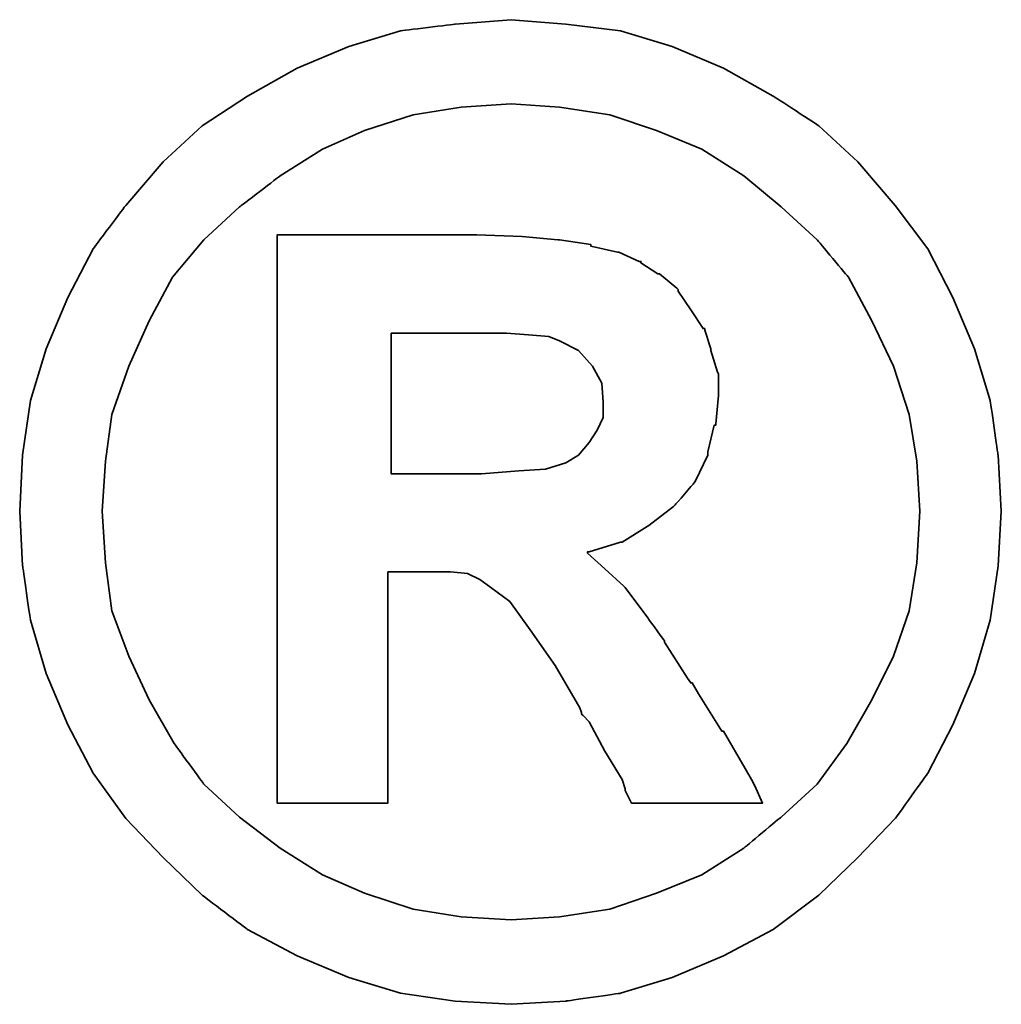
# Model space of a CAD drawing. Header units: millimetres. Extents: x 57 to 435, y 84 to 210.
# Tile 47 of 51: x 330.989 to 331.925, y 123.272 to 124.212. Entities that reach past the tile are written whole.
import ezdxf

# ---------------------------------------------------------------- set-up
doc = ezdxf.new("R2010")
doc.units = ezdxf.units.MM
doc.header["$LTSCALE"] = 0.15
doc.layers.add('DIM', color=4, linetype='CONTINUOUS')
doc.layers.add('layer 1', color=7, linetype='CONTINUOUS')

# ---------------------------------------------------------------- blocks, each defined once
blk = doc.blocks.new('TBI MOTION logo(完整正式版)')
at = {"layer": 'layer 1', "color": 22, "lineweight": 35}
for points, knots in [([(81.20634, 4.98624), (81.20634, 4.98624), (81.18649, 5.32862), (81.18649, 5.32862), (81.18649, 5.32862), (81.18649, 5.32862), (81.13886, 5.66206), (81.13886, 5.66206), (81.13886, 5.66206), (81.13886, 5.66206), (81.04359, 5.97764), (81.04359, 5.97764), (81.04359, 5.97764), (81.04359, 5.97764), (80.91061, 6.29124), (80.91061, 6.29124), (80.91061, 6.29124), (80.91061, 6.29124), (80.75778, 6.58697), (80.75778, 6.58697), (80.75778, 6.58697), (80.75778, 6.58697), (80.5593, 6.85294), (80.5593, 6.85294), (80.5593, 6.85294), (80.5593, 6.85294), (80.33105, 7.1189), (80.33105, 7.1189), (80.33105, 7.1189), (80.33105, 7.1189), (80.09287, 7.33921), (80.09287, 7.33921), (80.09287, 7.33921), (80.09287, 7.33921), (79.815, 7.51982), (79.815, 7.51982), (79.815, 7.51982), (79.815, 7.51982), (79.51133, 7.69051), (79.51133, 7.69051), (79.51133, 7.69051), (79.51133, 7.69051), (79.19773, 7.8235), (79.19773, 7.8235), (79.19773, 7.8235), (79.19773, 7.8235), (78.88215, 7.91877), (78.88215, 7.91877), (78.88215, 7.91877), (78.88215, 7.91877), (78.54871, 7.95846), (78.54871, 7.95846), (78.54871, 7.95846), (78.54871, 7.95846), (78.21526, 7.98625), (78.21526, 7.98625), (78.21526, 7.98625), (78.21526, 7.98625), (77.87388, 7.95846), (77.87388, 7.95846), (77.87388, 7.95846), (77.87388, 7.95846), (77.54044, 7.91877), (77.54044, 7.91877), (77.54044, 7.91877), (77.54044, 7.91877), (77.22485, 7.8235), (77.22485, 7.8235), (77.22485, 7.8235), (77.22485, 7.8235), (76.91027, 7.69051), (76.91027, 7.69051), (76.91027, 7.69051), (76.91027, 7.69051), (76.6056, 7.51982), (76.6056, 7.51982), (76.6056, 7.51982), (76.6056, 7.51982), (76.32972, 7.33921), (76.32972, 7.33921), (76.32972, 7.33921), (76.32972, 7.33921), (76.09154, 7.1189), (76.09154, 7.1189), (76.09154, 7.1189), (76.09154, 7.1189), (75.86329, 6.85294), (75.86329, 6.85294), (75.86329, 6.85294), (75.86329, 6.85294), (75.66382, 6.58697), (75.66382, 6.58697), (75.66382, 6.58697), (75.66382, 6.58697), (75.51099, 6.29124), (75.51099, 6.29124), (75.51099, 6.29124), (75.51099, 6.29124), (75.37702, 5.97764), (75.37702, 5.97764), (75.37702, 5.97764), (75.37702, 5.97764), (75.28175, 5.66206), (75.28175, 5.66206), (75.28175, 5.66206), (75.28175, 5.66206), (75.23411, 5.32862), (75.23411, 5.32862), (75.23411, 5.32862), (75.23411, 5.32862), (75.21625, 4.98624), (75.21625, 4.98624), (75.21625, 4.98624), (75.21625, 4.98624), (75.23411, 4.6528), (75.23411, 4.6528), (75.23411, 4.6528), (75.23411, 4.6528), (75.28175, 4.32035), (75.28175, 4.32035), (75.28175, 4.32035), (75.28175, 4.32035), (75.37702, 3.99583), (75.37702, 3.99583), (75.37702, 3.99583), (75.37702, 3.99583), (75.51099, 3.68224), (75.51099, 3.68224), (75.51099, 3.68224), (75.51099, 3.68224), (75.66382, 3.38749), (75.66382, 3.38749), (75.66382, 3.38749), (75.66382, 3.38749), (75.86329, 3.10963), (75.86329, 3.10963), (75.86329, 3.10963), (75.86329, 3.10963), (76.09154, 2.87145), (76.09154, 2.87145), (76.09154, 2.87145), (76.09154, 2.87145), (76.32972, 2.6432), (76.32972, 2.6432), (76.32972, 2.6432), (76.32972, 2.6432), (76.6056, 2.43381), (76.6056, 2.43381), (76.6056, 2.43381), (76.6056, 2.43381), (76.91027, 2.27205), (76.91027, 2.27205), (76.91027, 2.27205), (76.91027, 2.27205), (77.22485, 2.13906), (77.22485, 2.13906), (77.22485, 2.13906), (77.22485, 2.13906), (77.54044, 2.0438), (77.54044, 2.0438), (77.54044, 2.0438), (77.54044, 2.0438), (77.87388, 1.99616), (77.87388, 1.99616), (77.87388, 1.99616), (77.87388, 1.99616), (78.21526, 1.97631), (78.21526, 1.97631), (78.21526, 1.97631), (78.21526, 1.97631), (78.54871, 1.99616), (78.54871, 1.99616), (78.54871, 1.99616), (78.54871, 1.99616), (78.88215, 2.0438), (78.88215, 2.0438), (78.88215, 2.0438), (78.88215, 2.0438), (79.19773, 2.13906), (79.19773, 2.13906), (79.19773, 2.13906), (79.19773, 2.13906), (79.51133, 2.27205), (79.51133, 2.27205), (79.51133, 2.27205), (79.51133, 2.27205), (79.815, 2.43381), (79.815, 2.43381), (79.815, 2.43381), (79.815, 2.43381), (80.09287, 2.6432), (80.09287, 2.6432), (80.09287, 2.6432), (80.09287, 2.6432), (80.33105, 2.87145), (80.33105, 2.87145), (80.33105, 2.87145), (80.33105, 2.87145), (80.5593, 3.10963), (80.5593, 3.10963), (80.5593, 3.10963), (80.5593, 3.10963), (80.75778, 3.38749), (80.75778, 3.38749), (80.75778, 3.38749), (80.75778, 3.38749), (80.91061, 3.68224), (80.91061, 3.68224), (80.91061, 3.68224), (80.91061, 3.68224), (81.04359, 3.99583), (81.04359, 3.99583), (81.04359, 3.99583), (81.04359, 3.99583), (81.13886, 4.32035), (81.13886, 4.32035), (81.13886, 4.32035), (81.13886, 4.32035), (81.18649, 4.6528), (81.18649, 4.6528), (81.18649, 4.6528), (81.18649, 4.6528), (81.20634, 4.98624), (81.20634, 4.98624)], [0, 0, 0, 0, 0.0178571, 0.0178571, 0.0178571, 0.0178572, 0.0357143, 0.0357143, 0.0357143, 0.0357143, 0.0535714, 0.0535714, 0.0535714, 0.0535714, 0.0714286, 0.0714286, 0.0714286, 0.0714286, 0.0892857, 0.0892857, 0.0892857, 0.0892857, 0.1071429, 0.1071429, 0.1071429, 0.1071429, 0.125, 0.125, 0.125, 0.125, 0.1428571, 0.1428571, 0.1428571, 0.1428572, 0.1607143, 0.1607143, 0.1607143, 0.1607143, 0.1785714, 0.1785714, 0.1785714, 0.1785714, 0.1964286, 0.1964286, 0.1964286, 0.1964286, 0.2142857, 0.2142857, 0.2142857, 0.2142857, 0.2321429, 0.2321429, 0.2321429, 0.2321429, 0.25, 0.25, 0.25, 0.25, 0.2678571, 0.2678571, 0.2678571, 0.2678572, 0.2857143, 0.2857143, 0.2857143, 0.2857143, 0.3035714, 0.3035714, 0.3035714, 0.3035714, 0.3214286, 0.3214286, 0.3214286, 0.3214286, 0.3392857, 0.3392857, 0.3392857, 0.3392857, 0.3571429, 0.3571429, 0.3571429, 0.3571429, 0.375, 0.375, 0.375, 0.375, 0.3928571, 0.3928571, 0.3928571, 0.3928572, 0.4107143, 0.4107143, 0.4107143, 0.4107143, 0.4285714, 0.4285714, 0.4285714, 0.4285714, 0.4464286, 0.4464286, 0.4464286, 0.4464286, 0.4642857, 0.4642857, 0.4642857, 0.4642857, 0.4821429, 0.4821429, 0.4821429, 0.4821429, 0.5, 0.5, 0.5, 0.5, 0.5178571, 0.5178571, 0.5178571, 0.5178572, 0.5357143, 0.5357143, 0.5357143, 0.5357143, 0.5535714, 0.5535714, 0.5535714, 0.5535714, 0.5714286, 0.5714286, 0.5714286, 0.5714286, 0.5892857, 0.5892857, 0.5892857, 0.5892857, 0.6071429, 0.6071429, 0.6071429, 0.6071429, 0.625, 0.625, 0.625, 0.625, 0.6428571, 0.6428571, 0.6428571, 0.6428572, 0.6607143, 0.6607143, 0.6607143, 0.6607143, 0.6785714, 0.6785714, 0.6785714, 0.6785714, 0.6964286, 0.6964286, 0.6964286, 0.6964286, 0.7142857, 0.7142857, 0.7142857, 0.7142857, 0.7321429, 0.7321429, 0.7321429, 0.7321429, 0.75, 0.75, 0.75, 0.75, 0.7678571, 0.7678571, 0.7678571, 0.7678572, 0.7857143, 0.7857143, 0.7857143, 0.7857143, 0.8035714, 0.8035714, 0.8035714, 0.8035714, 0.8214286, 0.8214286, 0.8214286, 0.8214286, 0.8392857, 0.8392857, 0.8392857, 0.8392857, 0.8571429, 0.8571429, 0.8571429, 0.8571429, 0.875, 0.875, 0.875, 0.875, 0.8928571, 0.8928571, 0.8928571, 0.8928572, 0.9107143, 0.9107143, 0.9107143, 0.9107143, 0.9285714, 0.9285714, 0.9285714, 0.9285714, 0.9464286, 0.9464286, 0.9464286, 0.9464286, 0.9642857, 0.9642857, 0.9642857, 0.9642857, 0.9821429, 0.9821429, 0.9821429, 0.9821429, 1, 1, 1, 1]), ([(80.71014, 4.98624), (80.71014, 4.98624), (80.69129, 5.29091), (80.69129, 5.29091), (80.69129, 5.29091), (80.69129, 5.29091), (80.64464, 5.57672), (80.64464, 5.57672), (80.64464, 5.57672), (80.64464, 5.57672), (80.54937, 5.87245), (80.54937, 5.87245), (80.54937, 5.87245), (80.54937, 5.87245), (80.41639, 6.14833), (80.41639, 6.14833), (80.41639, 6.14833), (80.41639, 6.14833), (80.27349, 6.41429), (80.27349, 6.41429), (80.27349, 6.41429), (80.27349, 6.41429), (80.08295, 6.64255), (80.08295, 6.64255), (80.08295, 6.64255), (80.08295, 6.64255), (79.86264, 6.84301), (79.86264, 6.84301), (79.86264, 6.84301), (79.86264, 6.84301), (79.63439, 7.03355), (79.63439, 7.03355), (79.63439, 7.03355), (79.63439, 7.03355), (79.37835, 7.1963), (79.37835, 7.1963), (79.37835, 7.1963), (79.37835, 7.1963), (79.10246, 7.30944), (79.10246, 7.30944), (79.10246, 7.30944), (79.10246, 7.30944), (78.81665, 7.40471), (78.81665, 7.40471), (78.81665, 7.40471), (78.81665, 7.40471), (78.511, 7.45234), (78.511, 7.45234), (78.511, 7.45234), (78.511, 7.45234), (78.21526, 7.47219), (78.21526, 7.47219), (78.21526, 7.47219), (78.21526, 7.47219), (77.9106, 7.45234), (77.9106, 7.45234), (77.9106, 7.45234), (77.9106, 7.45234), (77.61685, 7.40471), (77.61685, 7.40471), (77.61685, 7.40471), (77.61685, 7.40471), (77.32012, 7.30944), (77.32012, 7.30944), (77.32012, 7.30944), (77.32012, 7.30944), (77.06309, 7.1963), (77.06309, 7.1963), (77.06309, 7.1963), (77.06309, 7.1963), (76.80606, 7.03355), (76.80606, 7.03355), (76.80606, 7.03355), (76.80606, 7.03355), (76.55797, 6.84301), (76.55797, 6.84301), (76.55797, 6.84301), (76.55797, 6.84301), (76.34063, 6.64255), (76.34063, 6.64255), (76.34063, 6.64255), (76.34063, 6.64255), (76.1491, 6.41429), (76.1491, 6.41429), (76.1491, 6.41429), (76.1491, 6.41429), (76.0062, 6.14833), (76.0062, 6.14833), (76.0062, 6.14833), (76.0062, 6.14833), (75.88314, 5.87245), (75.88314, 5.87245), (75.88314, 5.87245), (75.88314, 5.87245), (75.77794, 5.57672), (75.77794, 5.57672), (75.77794, 5.57672), (75.77794, 5.57672), (75.73924, 5.29091), (75.73924, 5.29091), (75.73924, 5.29091), (75.73924, 5.29091), (75.72039, 4.98624), (75.72039, 4.98624), (75.72039, 4.98624), (75.72039, 4.98624), (75.73924, 4.67165), (75.73924, 4.67165), (75.73924, 4.67165), (75.73924, 4.67165), (75.77794, 4.37791), (75.77794, 4.37791), (75.77794, 4.37791), (75.77794, 4.37791), (75.88314, 4.10102), (75.88314, 4.10102), (75.88314, 4.10102), (75.88314, 4.10102), (76.0062, 3.83407), (76.0062, 3.83407), (76.0062, 3.83407), (76.0062, 3.83407), (76.15902, 3.56811), (76.15902, 3.56811), (76.15902, 3.56811), (76.15902, 3.56811), (76.34063, 3.32001), (76.34063, 3.32001), (76.34063, 3.32001), (76.34063, 3.32001), (76.55797, 3.11955), (76.55797, 3.11955), (76.55797, 3.11955), (76.55797, 3.11955), (76.80606, 2.92901), (76.80606, 2.92901), (76.80606, 2.92901), (76.80606, 2.92901), (77.06309, 2.76725), (77.06309, 2.76725), (77.06309, 2.76725), (77.06309, 2.76725), (77.32012, 2.65412), (77.32012, 2.65412), (77.32012, 2.65412), (77.32012, 2.65412), (77.61685, 2.55786), (77.61685, 2.55786), (77.61685, 2.55786), (77.61685, 2.55786), (77.9106, 2.51022), (77.9106, 2.51022), (77.9106, 2.51022), (77.9106, 2.51022), (78.21526, 2.49137), (78.21526, 2.49137), (78.21526, 2.49137), (78.21526, 2.49137), (78.511, 2.51022), (78.511, 2.51022), (78.511, 2.51022), (78.511, 2.51022), (78.81665, 2.55786), (78.81665, 2.55786), (78.81665, 2.55786), (78.81665, 2.55786), (79.10246, 2.65412), (79.10246, 2.65412), (79.10246, 2.65412), (79.10246, 2.65412), (79.37835, 2.76725), (79.37835, 2.76725), (79.37835, 2.76725), (79.37835, 2.76725), (79.63439, 2.92901), (79.63439, 2.92901), (79.63439, 2.92901), (79.63439, 2.92901), (79.86264, 3.11955), (79.86264, 3.11955), (79.86264, 3.11955), (79.86264, 3.11955), (80.08295, 3.32001), (80.08295, 3.32001), (80.08295, 3.32001), (80.08295, 3.32001), (80.26356, 3.56811), (80.26356, 3.56811), (80.26356, 3.56811), (80.26356, 3.56811), (80.41639, 3.83407), (80.41639, 3.83407), (80.41639, 3.83407), (80.41639, 3.83407), (80.54937, 4.10102), (80.54937, 4.10102), (80.54937, 4.10102), (80.54937, 4.10102), (80.64464, 4.37791), (80.64464, 4.37791), (80.64464, 4.37791), (80.64464, 4.37791), (80.69129, 4.67165), (80.69129, 4.67165), (80.69129, 4.67165), (80.69129, 4.67165), (80.71014, 4.98624), (80.71014, 4.98624)], [0, 0, 0, 0, 0.0192308, 0.0192308, 0.0192308, 0.0192308, 0.0384615, 0.0384615, 0.0384615, 0.0384615, 0.0576923, 0.0576923, 0.0576923, 0.0576923, 0.0769231, 0.0769231, 0.0769231, 0.0769231, 0.0961538, 0.0961538, 0.0961538, 0.0961539, 0.1153846, 0.1153846, 0.1153846, 0.1153846, 0.1346154, 0.1346154, 0.1346154, 0.1346154, 0.1538462, 0.1538462, 0.1538462, 0.1538462, 0.1730769, 0.1730769, 0.1730769, 0.1730769, 0.1923077, 0.1923077, 0.1923077, 0.1923077, 0.2115385, 0.2115385, 0.2115385, 0.2115385, 0.2307692, 0.2307692, 0.2307692, 0.2307692, 0.25, 0.25, 0.25, 0.25, 0.2692308, 0.2692308, 0.2692308, 0.2692308, 0.2884615, 0.2884615, 0.2884615, 0.2884615, 0.3076923, 0.3076923, 0.3076923, 0.3076923, 0.3269231, 0.3269231, 0.3269231, 0.3269231, 0.3461538, 0.3461538, 0.3461538, 0.3461539, 0.3653846, 0.3653846, 0.3653846, 0.3653846, 0.3846154, 0.3846154, 0.3846154, 0.3846154, 0.4038462, 0.4038462, 0.4038462, 0.4038462, 0.4230769, 0.4230769, 0.4230769, 0.4230769, 0.4423077, 0.4423077, 0.4423077, 0.4423077, 0.4615385, 0.4615385, 0.4615385, 0.4615385, 0.4807692, 0.4807692, 0.4807692, 0.4807692, 0.5, 0.5, 0.5, 0.5, 0.5192308, 0.5192308, 0.5192308, 0.5192308, 0.5384615, 0.5384615, 0.5384615, 0.5384615, 0.5576923, 0.5576923, 0.5576923, 0.5576923, 0.5769231, 0.5769231, 0.5769231, 0.5769231, 0.5961538, 0.5961538, 0.5961538, 0.5961539, 0.6153846, 0.6153846, 0.6153846, 0.6153846, 0.6346154, 0.6346154, 0.6346154, 0.6346154, 0.6538462, 0.6538462, 0.6538462, 0.6538462, 0.6730769, 0.6730769, 0.6730769, 0.6730769, 0.6923077, 0.6923077, 0.6923077, 0.6923077, 0.7115385, 0.7115385, 0.7115385, 0.7115385, 0.7307692, 0.7307692, 0.7307692, 0.7307692, 0.75, 0.75, 0.75, 0.75, 0.7692308, 0.7692308, 0.7692308, 0.7692308, 0.7884615, 0.7884615, 0.7884615, 0.7884615, 0.8076923, 0.8076923, 0.8076923, 0.8076923, 0.8269231, 0.8269231, 0.8269231, 0.8269231, 0.8461538, 0.8461538, 0.8461538, 0.8461539, 0.8653846, 0.8653846, 0.8653846, 0.8653846, 0.8846154, 0.8846154, 0.8846154, 0.8846154, 0.9038462, 0.9038462, 0.9038462, 0.9038462, 0.9230769, 0.9230769, 0.9230769, 0.9230769, 0.9423077, 0.9423077, 0.9423077, 0.9423077, 0.9615385, 0.9615385, 0.9615385, 0.9615385, 0.9807692, 0.9807692, 0.9807692, 0.9807692, 1, 1, 1, 1]), ([(76.78721, 3.2823), (76.78721, 3.2823), (76.78721, 3.32001), (76.78721, 3.32001), (76.78721, 3.32001), (76.78721, 3.32001), (76.78721, 3.42422), (76.78721, 3.42422), (76.78721, 3.42422), (76.78721, 3.42422), (76.78721, 3.59689), (76.78721, 3.59689), (76.78721, 3.59689), (76.78721, 3.59689), (76.78721, 3.80529), (76.78721, 3.80529), (76.78721, 3.80529), (76.78721, 3.80529), (76.78721, 4.0524), (76.78721, 4.0524), (76.78721, 4.0524), (76.78721, 4.0524), (76.78721, 4.32035), (76.78721, 4.32035), (76.78721, 4.32035), (76.78721, 4.32035), (76.78721, 4.92868), (76.78721, 4.92868), (76.78721, 4.92868), (76.78721, 4.92868), (76.78721, 5.53801), (76.78721, 5.53801), (76.78721, 5.53801), (76.78721, 5.53801), (76.78721, 5.82482), (76.78721, 5.82482), (76.78721, 5.82482), (76.78721, 5.82482), (76.78721, 6.07291), (76.78721, 6.07291), (76.78721, 6.07291), (76.78721, 6.07291), (76.78721, 6.30017), (76.78721, 6.30017), (76.78721, 6.30017), (76.78721, 6.30017), (76.78721, 6.45399), (76.78721, 6.45399), (76.78721, 6.45399), (76.78721, 6.45399), (76.78721, 6.5572), (76.78721, 6.5572), (76.78721, 6.5572), (76.78721, 6.5572), (76.78721, 6.59689), (76.78721, 6.59689), (76.78721, 6.59689), (76.78721, 6.59689), (76.78721, 6.67232), (76.78721, 6.67232), (76.78721, 6.67232), (76.78721, 6.67232), (76.8537, 6.67232), (76.8537, 6.67232), (76.8537, 6.67232), (76.8537, 6.67232), (76.87355, 6.67232), (76.87355, 6.67232), (76.87355, 6.67232), (76.87355, 6.67232), (76.91027, 6.67232), (76.91027, 6.67232), (76.91027, 6.67232), (76.91027, 6.67232), (77.04424, 6.67232), (77.04424, 6.67232), (77.04424, 6.67232), (77.04424, 6.67232), (77.22485, 6.67232), (77.22485, 6.67232), (77.22485, 6.67232), (77.22485, 6.67232), (77.43524, 6.67232), (77.43524, 6.67232), (77.43524, 6.67232), (77.43524, 6.67232), (77.65357, 6.67232), (77.65357, 6.67232), (77.65357, 6.67232), (77.65357, 6.67232), (77.82625, 6.67232), (77.82625, 6.67232), (77.82625, 6.67232), (77.82625, 6.67232), (77.94037, 6.67232), (77.94037, 6.67232), (77.94037, 6.67232), (77.94037, 6.67232), (77.97709, 6.67232), (77.97709, 6.67232), (77.97709, 6.67232), (77.97709, 6.67232), (77.99694, 6.67232), (77.99694, 6.67232), (77.99694, 6.67232), (77.99694, 6.67232), (78.00686, 6.67232), (78.00686, 6.67232), (78.00686, 6.67232), (78.00686, 6.67232), (78.28275, 6.6624), (78.28275, 6.6624), (78.28275, 6.6624), (78.28275, 6.6624), (78.50107, 6.64255), (78.50107, 6.64255), (78.50107, 6.64255), (78.50107, 6.64255), (78.511, 6.64255), (78.511, 6.64255), (78.511, 6.64255), (78.511, 6.64255), (78.70154, 6.61476), (78.70154, 6.61476), (78.70154, 6.61476), (78.70154, 6.61476), (78.70154, 6.60483), (78.70154, 6.60483), (78.70154, 6.60483), (78.70154, 6.60483), (78.86429, 6.56713), (78.86429, 6.56713), (78.86429, 6.56713), (78.86429, 6.56713), (78.87223, 6.56713), (78.87223, 6.56713), (78.87223, 6.56713), (78.87223, 6.56713), (78.99727, 6.51056), (78.99727, 6.51056), (78.99727, 6.51056), (78.99727, 6.51056), (79.00719, 6.51056), (79.00719, 6.51056), (79.00719, 6.51056), (79.00719, 6.51056), (79.00719, 6.50162), (79.00719, 6.50162), (79.00719, 6.50162), (79.00719, 6.50162), (79.1104, 6.43415), (79.1104, 6.43415), (79.1104, 6.43415), (79.1104, 6.43415), (79.12132, 6.43415), (79.12132, 6.43415), (79.12132, 6.43415), (79.12132, 6.43415), (79.22552, 6.34781), (79.22552, 6.34781), (79.22552, 6.34781), (79.22552, 6.34781), (79.23544, 6.33888), (79.23544, 6.33888), (79.23544, 6.33888), (79.23544, 6.33888), (79.23544, 6.32895), (79.23544, 6.32895), (79.23544, 6.32895), (79.23544, 6.32895), (79.31087, 6.21483), (79.31087, 6.21483), (79.31087, 6.21483), (79.31087, 6.21483), (79.38629, 6.1007), (79.38629, 6.1007), (79.38629, 6.1007), (79.38629, 6.1007), (79.3972, 6.1007), (79.3972, 6.1007), (79.3972, 6.1007), (79.3972, 6.1007), (79.3972, 6.09078), (79.3972, 6.09078), (79.3972, 6.09078), (79.3972, 6.09078), (79.43392, 5.97764), (79.43392, 5.97764), (79.43392, 5.97764), (79.43392, 5.97764), (79.43392, 5.96772), (79.43392, 5.96772), (79.43392, 5.96772), (79.43392, 5.96772), (79.47362, 5.83474), (79.47362, 5.83474), (79.47362, 5.83474), (79.47362, 5.83474), (79.48156, 5.82482), (79.48156, 5.82482), (79.48156, 5.82482), (79.48156, 5.82482), (79.48156, 5.69977), (79.48156, 5.69977), (79.48156, 5.69977), (79.48156, 5.69977), (79.48156, 5.69183), (79.48156, 5.69183), (79.48156, 5.69183), (79.48156, 5.69183), (79.4637, 5.51915), (79.4637, 5.51915), (79.4637, 5.51915), (79.4637, 5.51915), (79.4637, 5.51122), (79.4637, 5.51122), (79.4637, 5.51122), (79.4637, 5.51122), (79.45377, 5.51122), (79.45377, 5.51122), (79.45377, 5.51122), (79.45377, 5.51122), (79.41507, 5.34847), (79.41507, 5.34847), (79.41507, 5.34847), (79.41507, 5.34847), (79.41507, 5.33854), (79.41507, 5.33854), (79.41507, 5.33854), (79.41507, 5.33854), (79.41507, 5.32862), (79.41507, 5.32862), (79.41507, 5.32862), (79.41507, 5.32862), (79.33865, 5.16785), (79.33865, 5.16785), (79.33865, 5.16785), (79.33865, 5.16785), (79.33071, 5.15693), (79.33071, 5.15693), (79.33071, 5.15693), (79.33071, 5.15693), (79.2156, 5.02495), (79.2156, 5.02495), (79.2156, 5.02495), (79.2156, 5.02495), (79.20567, 5.01502), (79.20567, 5.01502), (79.20567, 5.01502), (79.20567, 5.01502), (79.05483, 4.89991), (79.05483, 4.89991), (79.05483, 4.89991), (79.05483, 4.89991), (79.04491, 4.89197), (79.04491, 4.89197), (79.04491, 4.89197), (79.04491, 4.89197), (78.89208, 4.7967), (78.89208, 4.7967), (78.89208, 4.7967), (78.89208, 4.7967), (78.88215, 4.7967), (78.88215, 4.7967), (78.88215, 4.7967), (78.88215, 4.7967), (78.69161, 4.73913), (78.69161, 4.73913), (78.69161, 4.73913), (78.69161, 4.73913), (78.68169, 4.73913), (78.68169, 4.73913), (78.68169, 4.73913), (78.68169, 4.73913), (78.68169, 4.72921), (78.68169, 4.72921), (78.68169, 4.72921), (78.68169, 4.72921), (78.78688, 4.63394), (78.78688, 4.63394), (78.78688, 4.63394), (78.78688, 4.63394), (78.902, 4.52875), (78.902, 4.52875), (78.902, 4.52875), (78.902, 4.52875), (78.91093, 4.52081), (78.91093, 4.52081), (78.91093, 4.52081), (78.91093, 4.52081), (79.02506, 4.36798), (79.02506, 4.36798), (79.02506, 4.36798), (79.02506, 4.36798), (79.1501, 4.1953), (79.1501, 4.1953), (79.1501, 4.1953), (79.1501, 4.1953), (79.1501, 4.18736), (79.1501, 4.18736), (79.1501, 4.18736), (79.1501, 4.18736), (79.29201, 3.96705), (79.29201, 3.96705), (79.29201, 3.96705), (79.29201, 3.96705), (79.31087, 3.93828), (79.31087, 3.93828), (79.31087, 3.93828), (79.31087, 3.93828), (79.32079, 3.93828), (79.32079, 3.93828), (79.32079, 3.93828), (79.32079, 3.93828), (79.3585, 3.87178), (79.3585, 3.87178), (79.3585, 3.87178), (79.3585, 3.87178), (79.50141, 3.64353), (79.50141, 3.64353), (79.50141, 3.64353), (79.50141, 3.64353), (79.51133, 3.64353), (79.51133, 3.64353), (79.51133, 3.64353), (79.51133, 3.64353), (79.64431, 3.41528), (79.64431, 3.41528), (79.64431, 3.41528), (79.64431, 3.41528), (79.68202, 3.3478), (79.68202, 3.3478), (79.68202, 3.3478), (79.68202, 3.3478), (79.70187, 3.31009), (79.70187, 3.31009), (79.70187, 3.31009), (79.70187, 3.31009), (79.7495, 3.2049), (79.7495, 3.2049), (79.7495, 3.2049), (79.7495, 3.2049), (79.64431, 3.2049), (79.64431, 3.2049), (79.64431, 3.2049), (79.64431, 3.2049), (79.62546, 3.2049), (79.62546, 3.2049), (79.62546, 3.2049), (79.62546, 3.2049), (79.53912, 3.2049), (79.53912, 3.2049), (79.53912, 3.2049), (79.53912, 3.2049), (79.31087, 3.2049), (79.31087, 3.2049), (79.31087, 3.2049), (79.31087, 3.2049), (79.08262, 3.2049), (79.08262, 3.2049), (79.08262, 3.2049), (79.08262, 3.2049), (79.00719, 3.2049), (79.00719, 3.2049), (79.00719, 3.2049), (79.00719, 3.2049), (78.98735, 3.2049), (78.98735, 3.2049), (78.98735, 3.2049), (78.98735, 3.2049), (78.94964, 3.2049), (78.94964, 3.2049), (78.94964, 3.2049), (78.94964, 3.2049), (78.92979, 3.24459), (78.92979, 3.24459), (78.92979, 3.24459), (78.92979, 3.24459), (78.91093, 3.2823), (78.91093, 3.2823), (78.91093, 3.2823), (78.91093, 3.2823), (78.91093, 3.29223), (78.91093, 3.29223), (78.91093, 3.29223), (78.91093, 3.29223), (78.89208, 3.3478), (78.89208, 3.3478), (78.89208, 3.3478), (78.89208, 3.3478), (78.78688, 3.52048), (78.78688, 3.52048), (78.78688, 3.52048), (78.78688, 3.52048), (78.69161, 3.7001), (78.69161, 3.7001), (78.69161, 3.7001), (78.69161, 3.7001), (78.6539, 3.7388), (78.6539, 3.7388), (78.6539, 3.7388), (78.6539, 3.7388), (78.64398, 3.74873), (78.64398, 3.74873), (78.64398, 3.74873), (78.64398, 3.74873), (78.64398, 3.75766), (78.64398, 3.75766), (78.64398, 3.75766), (78.64398, 3.75766), (78.63405, 3.78644), (78.63405, 3.78644), (78.63405, 3.78644), (78.63405, 3.78644), (78.48321, 4.04347), (78.48321, 4.04347), (78.48321, 4.04347), (78.48321, 4.04347), (78.33038, 4.2618), (78.33038, 4.2618), (78.33038, 4.2618), (78.33038, 4.2618), (78.20732, 4.43447), (78.20732, 4.43447), (78.20732, 4.43447), (78.20732, 4.43447), (78.09221, 4.52081), (78.09221, 4.52081), (78.09221, 4.52081), (78.09221, 4.52081), (78.02472, 4.56845), (78.02472, 4.56845), (78.02472, 4.56845), (78.02472, 4.56845), (77.9493, 4.60616), (77.9493, 4.60616), (77.9493, 4.60616), (77.9493, 4.60616), (77.8451, 4.61608), (77.8451, 4.61608), (77.8451, 4.61608), (77.8451, 4.61608), (77.71113, 4.61608), (77.71113, 4.61608), (77.71113, 4.61608), (77.71113, 4.61608), (77.69128, 4.61608), (77.69128, 4.61608), (77.69128, 4.61608), (77.69128, 4.61608), (77.67342, 4.61608), (77.67342, 4.61608), (77.67342, 4.61608), (77.67342, 4.61608), (77.5583, 4.61608), (77.5583, 4.61608), (77.5583, 4.61608), (77.5583, 4.61608), (77.46303, 4.61608), (77.46303, 4.61608), (77.46303, 4.61608), (77.46303, 4.61608), (77.46303, 4.54761), (77.46303, 4.54761), (77.46303, 4.54761), (77.46303, 4.54761), (77.46303, 4.47318), (77.46303, 4.47318), (77.46303, 4.47318), (77.46303, 4.47318), (77.46303, 4.24294), (77.46303, 4.24294), (77.46303, 4.24294), (77.46303, 4.24294), (77.46303, 3.99583), (77.46303, 3.99583), (77.46303, 3.99583), (77.46303, 3.99583), (77.46303, 3.72888), (77.46303, 3.72888), (77.46303, 3.72888), (77.46303, 3.72888), (77.46303, 3.51055), (77.46303, 3.51055), (77.46303, 3.51055), (77.46303, 3.51055), (77.46303, 3.42422), (77.46303, 3.42422), (77.46303, 3.42422), (77.46303, 3.42422), (77.46303, 3.35773), (77.46303, 3.35773), (77.46303, 3.35773), (77.46303, 3.35773), (77.46303, 3.30017), (77.46303, 3.30017), (77.46303, 3.30017), (77.46303, 3.30017), (77.46303, 3.2823), (77.46303, 3.2823), (77.46303, 3.2823), (77.46303, 3.2823), (77.46303, 3.2049), (77.46303, 3.2049), (77.46303, 3.2049), (77.46303, 3.2049), (77.39753, 3.2049), (77.39753, 3.2049), (77.39753, 3.2049), (77.39753, 3.2049), (77.37768, 3.2049), (77.37768, 3.2049), (77.37768, 3.2049), (77.37768, 3.2049), (77.32012, 3.2049), (77.32012, 3.2049), (77.32012, 3.2049), (77.32012, 3.2049), (77.12165, 3.2049), (77.12165, 3.2049), (77.12165, 3.2049), (77.12165, 3.2049), (76.94897, 3.2049), (76.94897, 3.2049), (76.94897, 3.2049), (76.94897, 3.2049), (76.8924, 3.2049), (76.8924, 3.2049), (76.8924, 3.2049), (76.8924, 3.2049), (76.8537, 3.2049), (76.8537, 3.2049), (76.8537, 3.2049), (76.8537, 3.2049), (76.78721, 3.2049), (76.78721, 3.2049), (76.78721, 3.2049), (76.78721, 3.2049), (76.78721, 3.2823), (76.78721, 3.2823)], [0, 0, 0, 0, 0.0074074, 0.0074074, 0.0074074, 0.0074074, 0.0148148, 0.0148148, 0.0148148, 0.0148148, 0.0222222, 0.0222222, 0.0222222, 0.0222222, 0.0296296, 0.0296296, 0.0296296, 0.0296296, 0.037037, 0.037037, 0.037037, 0.037037, 0.0444444, 0.0444444, 0.0444444, 0.0444445, 0.0518519, 0.0518519, 0.0518519, 0.0518519, 0.0592593, 0.0592593, 0.0592593, 0.0592593, 0.0666667, 0.0666667, 0.0666667, 0.0666667, 0.0740741, 0.0740741, 0.0740741, 0.0740741, 0.0814815, 0.0814815, 0.0814815, 0.0814815, 0.0888889, 0.0888889, 0.0888889, 0.0888889, 0.0962963, 0.0962963, 0.0962963, 0.0962963, 0.1037037, 0.1037037, 0.1037037, 0.1037037, 0.1111111, 0.1111111, 0.1111111, 0.1111111, 0.1185185, 0.1185185, 0.1185185, 0.1185185, 0.1259259, 0.1259259, 0.1259259, 0.1259259, 0.1333333, 0.1333333, 0.1333333, 0.1333333, 0.1407407, 0.1407407, 0.1407407, 0.1407408, 0.1481481, 0.1481481, 0.1481481, 0.1481482, 0.1555556, 0.1555556, 0.1555556, 0.1555556, 0.162963, 0.162963, 0.162963, 0.162963, 0.1703704, 0.1703704, 0.1703704, 0.1703704, 0.1777778, 0.1777778, 0.1777778, 0.1777778, 0.1851852, 0.1851852, 0.1851852, 0.1851852, 0.1925926, 0.1925926, 0.1925926, 0.1925926, 0.2, 0.2, 0.2, 0.2, 0.2074074, 0.2074074, 0.2074074, 0.2074074, 0.2148148, 0.2148148, 0.2148148, 0.2148148, 0.2222222, 0.2222222, 0.2222222, 0.2222222, 0.2296296, 0.2296296, 0.2296296, 0.2296296, 0.237037, 0.237037, 0.237037, 0.237037, 0.2444444, 0.2444444, 0.2444444, 0.2444445, 0.2518519, 0.2518519, 0.2518519, 0.2518519, 0.2592593, 0.2592593, 0.2592593, 0.2592593, 0.2666667, 0.2666667, 0.2666667, 0.2666667, 0.2740741, 0.2740741, 0.2740741, 0.2740741, 0.2814815, 0.2814815, 0.2814815, 0.2814815, 0.2888889, 0.2888889, 0.2888889, 0.2888889, 0.2962963, 0.2962963, 0.2962963, 0.2962963, 0.3037037, 0.3037037, 0.3037037, 0.3037037, 0.3111111, 0.3111111, 0.3111111, 0.3111111, 0.3185185, 0.3185185, 0.3185185, 0.3185185, 0.3259259, 0.3259259, 0.3259259, 0.3259259, 0.3333333, 0.3333333, 0.3333333, 0.3333333, 0.3407407, 0.3407407, 0.3407407, 0.3407408, 0.3481481, 0.3481481, 0.3481481, 0.3481482, 0.3555556, 0.3555556, 0.3555556, 0.3555556, 0.362963, 0.362963, 0.362963, 0.362963, 0.3703704, 0.3703704, 0.3703704, 0.3703704, 0.3777778, 0.3777778, 0.3777778, 0.3777778, 0.3851852, 0.3851852, 0.3851852, 0.3851852, 0.3925926, 0.3925926, 0.3925926, 0.3925926, 0.4, 0.4, 0.4, 0.4, 0.4074074, 0.4074074, 0.4074074, 0.4074074, 0.4148148, 0.4148148, 0.4148148, 0.4148148, 0.4222222, 0.4222222, 0.4222222, 0.4222222, 0.4296296, 0.4296296, 0.4296296, 0.4296296, 0.437037, 0.437037, 0.437037, 0.437037, 0.4444444, 0.4444444, 0.4444444, 0.4444445, 0.4518519, 0.4518519, 0.4518519, 0.4518519, 0.4592593, 0.4592593, 0.4592593, 0.4592593, 0.4666667, 0.4666667, 0.4666667, 0.4666667, 0.4740741, 0.4740741, 0.4740741, 0.4740741, 0.4814815, 0.4814815, 0.4814815, 0.4814815, 0.4888889, 0.4888889, 0.4888889, 0.4888889, 0.4962963, 0.4962963, 0.4962963, 0.4962963, 0.5037037, 0.5037037, 0.5037037, 0.5037037, 0.5111111, 0.5111111, 0.5111111, 0.5111111, 0.5185185, 0.5185185, 0.5185185, 0.5185185, 0.5259259, 0.5259259, 0.5259259, 0.5259259, 0.5333333, 0.5333333, 0.5333333, 0.5333333, 0.5407407, 0.5407407, 0.5407407, 0.5407408, 0.5481481, 0.5481481, 0.5481481, 0.5481482, 0.5555556, 0.5555556, 0.5555556, 0.5555556, 0.562963, 0.562963, 0.562963, 0.562963, 0.5703704, 0.5703704, 0.5703704, 0.5703704, 0.5777778, 0.5777778, 0.5777778, 0.5777778, 0.5851852, 0.5851852, 0.5851852, 0.5851852, 0.5925926, 0.5925926, 0.5925926, 0.5925926, 0.6, 0.6, 0.6, 0.6, 0.6074074, 0.6074074, 0.6074074, 0.6074074, 0.6148148, 0.6148148, 0.6148148, 0.6148148, 0.6222222, 0.6222222, 0.6222222, 0.6222222, 0.6296296, 0.6296296, 0.6296296, 0.6296296, 0.637037, 0.637037, 0.637037, 0.637037, 0.6444444, 0.6444444, 0.6444444, 0.6444445, 0.6518519, 0.6518519, 0.6518519, 0.6518519, 0.6592593, 0.6592593, 0.6592593, 0.6592593, 0.6666667, 0.6666667, 0.6666667, 0.6666667, 0.6740741, 0.6740741, 0.6740741, 0.6740741, 0.6814815, 0.6814815, 0.6814815, 0.6814815, 0.6888889, 0.6888889, 0.6888889, 0.6888889, 0.6962963, 0.6962963, 0.6962963, 0.6962963, 0.7037037, 0.7037037, 0.7037037, 0.7037037, 0.7111111, 0.7111111, 0.7111111, 0.7111111, 0.7185185, 0.7185185, 0.7185185, 0.7185185, 0.7259259, 0.7259259, 0.7259259, 0.7259259, 0.7333333, 0.7333333, 0.7333333, 0.7333333, 0.7407407, 0.7407407, 0.7407407, 0.7407408, 0.7481481, 0.7481481, 0.7481481, 0.7481482, 0.7555556, 0.7555556, 0.7555556, 0.7555556, 0.762963, 0.762963, 0.762963, 0.762963, 0.7703704, 0.7703704, 0.7703704, 0.7703704, 0.7777778, 0.7777778, 0.7777778, 0.7777778, 0.7851852, 0.7851852, 0.7851852, 0.7851852, 0.7925926, 0.7925926, 0.7925926, 0.7925926, 0.8, 0.8, 0.8, 0.8, 0.8074074, 0.8074074, 0.8074074, 0.8074074, 0.8148148, 0.8148148, 0.8148148, 0.8148148, 0.8222222, 0.8222222, 0.8222222, 0.8222222, 0.8296296, 0.8296296, 0.8296296, 0.8296296, 0.837037, 0.837037, 0.837037, 0.837037, 0.8444444, 0.8444444, 0.8444444, 0.8444445, 0.8518519, 0.8518519, 0.8518519, 0.8518519, 0.8592593, 0.8592593, 0.8592593, 0.8592593, 0.8666667, 0.8666667, 0.8666667, 0.8666667, 0.8740741, 0.8740741, 0.8740741, 0.8740741, 0.8814815, 0.8814815, 0.8814815, 0.8814815, 0.8888889, 0.8888889, 0.8888889, 0.8888889, 0.8962963, 0.8962963, 0.8962963, 0.8962963, 0.9037037, 0.9037037, 0.9037037, 0.9037037, 0.9111111, 0.9111111, 0.9111111, 0.9111111, 0.9185185, 0.9185185, 0.9185185, 0.9185185, 0.9259259, 0.9259259, 0.9259259, 0.9259259, 0.9333333, 0.9333333, 0.9333333, 0.9333333, 0.9407407, 0.9407407, 0.9407407, 0.9407408, 0.9481481, 0.9481481, 0.9481481, 0.9481482, 0.9555556, 0.9555556, 0.9555556, 0.9555556, 0.962963, 0.962963, 0.962963, 0.962963, 0.9703704, 0.9703704, 0.9703704, 0.9703704, 0.9777778, 0.9777778, 0.9777778, 0.9777778, 0.9851852, 0.9851852, 0.9851852, 0.9851852, 0.9925926, 0.9925926, 0.9925926, 0.9925926, 1, 1, 1, 1]), ([(77.48288, 6.07291), (77.48288, 6.07291), (77.48288, 5.99551), (77.48288, 5.99551), (77.48288, 5.99551), (77.48288, 5.99551), (77.48288, 5.82482), (77.48288, 5.82482), (77.48288, 5.82482), (77.48288, 5.82482), (77.48288, 5.63328), (77.48288, 5.63328), (77.48288, 5.63328), (77.48288, 5.63328), (77.48288, 5.46358), (77.48288, 5.46358), (77.48288, 5.46358), (77.48288, 5.46358), (77.48288, 5.29091), (77.48288, 5.29091), (77.48288, 5.29091), (77.48288, 5.29091), (77.48288, 5.21449), (77.48288, 5.21449), (77.48288, 5.21449), (77.48288, 5.21449), (77.50074, 5.21449), (77.50074, 5.21449), (77.50074, 5.21449), (77.50074, 5.21449), (77.71113, 5.21449), (77.71113, 5.21449), (77.71113, 5.21449), (77.71113, 5.21449), (77.94037, 5.21449), (77.94037, 5.21449), (77.94037, 5.21449), (77.94037, 5.21449), (78.01579, 5.21449), (78.01579, 5.21449), (78.01579, 5.21449), (78.01579, 5.21449), (78.03465, 5.21449), (78.03465, 5.21449), (78.03465, 5.21449), (78.03465, 5.21449), (78.2629, 5.23335), (78.2629, 5.23335), (78.2629, 5.23335), (78.2629, 5.23335), (78.42565, 5.24327), (78.42565, 5.24327), (78.42565, 5.24327), (78.42565, 5.24327), (78.54871, 5.28098), (78.54871, 5.28098), (78.54871, 5.28098), (78.54871, 5.28098), (78.62611, 5.32862), (78.62611, 5.32862), (78.62611, 5.32862), (78.62611, 5.32862), (78.69161, 5.40503), (78.69161, 5.40503), (78.69161, 5.40503), (78.69161, 5.40503), (78.73925, 5.48145), (78.73925, 5.48145), (78.73925, 5.48145), (78.73925, 5.48145), (78.77696, 5.55885), (78.77696, 5.55885), (78.77696, 5.55885), (78.77696, 5.55885), (78.77696, 5.65214), (78.77696, 5.65214), (78.77696, 5.65214), (78.77696, 5.65214), (78.76902, 5.76726), (78.76902, 5.76726), (78.76902, 5.76726), (78.76902, 5.76726), (78.71146, 5.87245), (78.71146, 5.87245), (78.71146, 5.87245), (78.71146, 5.87245), (78.62611, 5.96772), (78.62611, 5.96772), (78.62611, 5.96772), (78.62611, 5.96772), (78.511, 6.02528), (78.511, 6.02528), (78.511, 6.02528), (78.511, 6.02528), (78.44451, 6.05306), (78.44451, 6.05306), (78.44451, 6.05306), (78.44451, 6.05306), (78.32046, 6.06299), (78.32046, 6.06299), (78.32046, 6.06299), (78.32046, 6.06299), (78.18748, 6.07291), (78.18748, 6.07291), (78.18748, 6.07291), (78.18748, 6.07291), (77.99694, 6.07291), (77.99694, 6.07291), (77.99694, 6.07291), (77.99694, 6.07291), (77.97709, 6.07291), (77.97709, 6.07291), (77.97709, 6.07291), (77.97709, 6.07291), (77.90167, 6.07291), (77.90167, 6.07291), (77.90167, 6.07291), (77.90167, 6.07291), (77.69128, 6.07291), (77.69128, 6.07291), (77.69128, 6.07291), (77.69128, 6.07291), (77.50074, 6.07291), (77.50074, 6.07291), (77.50074, 6.07291), (77.50074, 6.07291), (77.48288, 6.07291), (77.48288, 6.07291)], [0, 0, 0, 0, 0.03125, 0.03125, 0.03125, 0.03125, 0.0625, 0.0625, 0.0625, 0.0625, 0.09375, 0.09375, 0.09375, 0.09375, 0.125, 0.125, 0.125, 0.125, 0.15625, 0.15625, 0.15625, 0.15625, 0.1875, 0.1875, 0.1875, 0.1875, 0.21875, 0.21875, 0.21875, 0.21875, 0.25, 0.25, 0.25, 0.25, 0.28125, 0.28125, 0.28125, 0.28125, 0.3125, 0.3125, 0.3125, 0.3125, 0.34375, 0.34375, 0.34375, 0.34375, 0.375, 0.375, 0.375, 0.375, 0.40625, 0.40625, 0.40625, 0.40625, 0.4375, 0.4375, 0.4375, 0.4375, 0.46875, 0.46875, 0.46875, 0.46875, 0.5, 0.5, 0.5, 0.5, 0.53125, 0.53125, 0.53125, 0.53125, 0.5625, 0.5625, 0.5625, 0.5625, 0.59375, 0.59375, 0.59375, 0.59375, 0.625, 0.625, 0.625, 0.625, 0.65625, 0.65625, 0.65625, 0.65625, 0.6875, 0.6875, 0.6875, 0.6875, 0.71875, 0.71875, 0.71875, 0.71875, 0.75, 0.75, 0.75, 0.75, 0.78125, 0.78125, 0.78125, 0.78125, 0.8125, 0.8125, 0.8125, 0.8125, 0.84375, 0.84375, 0.84375, 0.84375, 0.875, 0.875, 0.875, 0.875, 0.90625, 0.90625, 0.90625, 0.90625, 0.9375, 0.9375, 0.9375, 0.9375, 0.96875, 0.96875, 0.96875, 0.96875, 1, 1, 1, 1])]:
    blk.add_open_spline(points, degree=3, knots=knots, dxfattribs=at)

msp = doc.modelspace()

# ---------------------------------------------------------------- block references
at = {"layer": 'DIM', "color": 0, "xscale": 0.1563722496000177, "yscale": 0.1563722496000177, "zscale": 0.1563722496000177}
msp.add_blockref('TBI MOTION logo(完整正式版)', (319.2268, 122.96298), dxfattribs=at)

doc.saveas('drawing.dxf')
